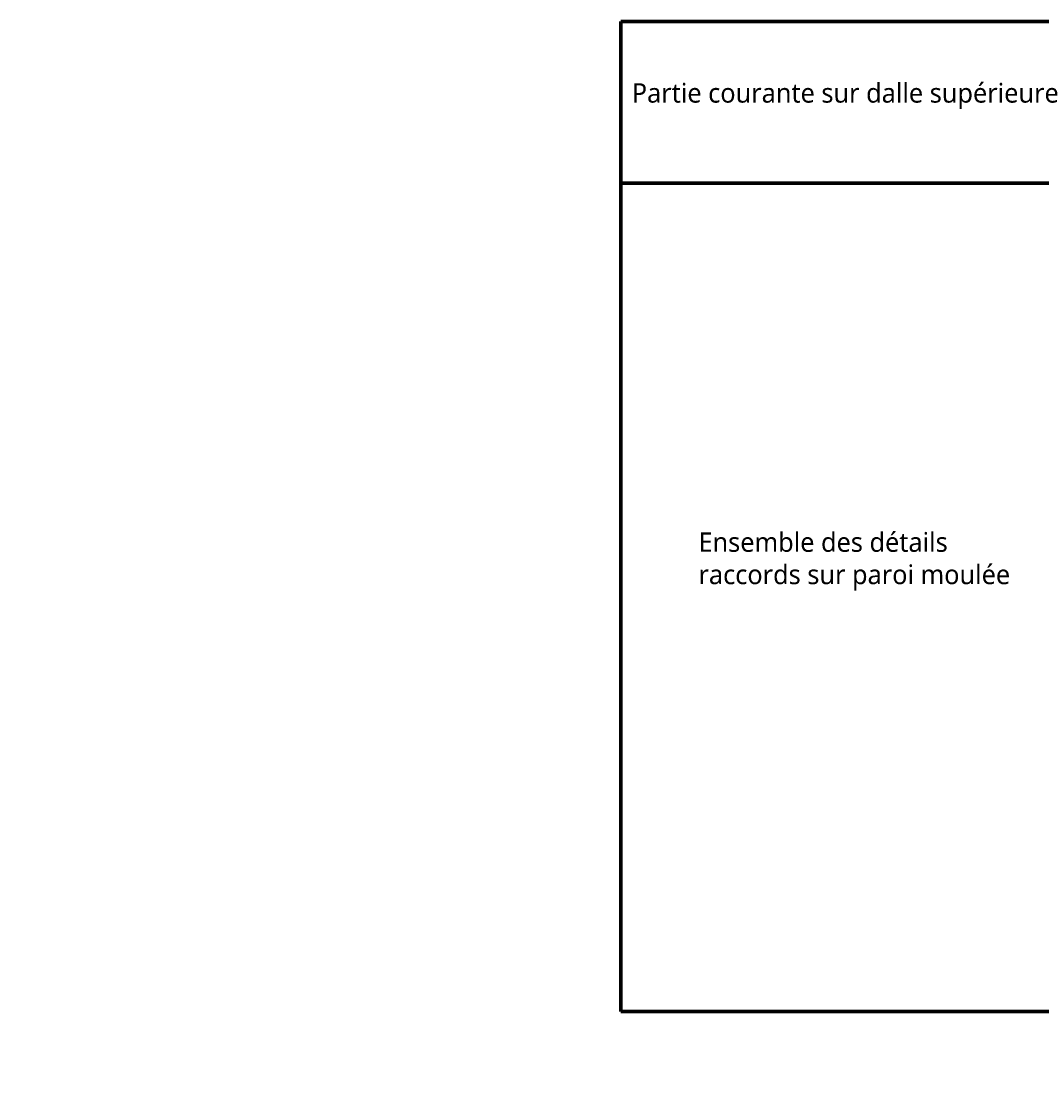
# Model space of a CAD drawing. Header units: millimetres. Extents: x -3314 to 21255525, y -15000 to 1735000.
# Tile 41 of 109: x 15332 to 20589, y 6518 to 12049. Entities that reach past the tile are written whole.
import ezdxf
from ezdxf import colors
from ezdxf.entities.mleader import LeaderData, LeaderLine
from ezdxf.math import Vec2, Vec3

# ---------------------------------------------------------------- set-up
doc = ezdxf.new("R2010")
doc.units = ezdxf.units.MM
doc.linetypes.add('CONTINU', pattern=[0])
doc.layers.add('Dessin_TEXTES', color=7, linetype='CONTINU')
doc.styles.add('Arial', font='segoeui.ttf')
doc.styles.get("Standard").update_dxf_attribs({"font": 'segoeui.ttf'})

msp = doc.modelspace()

# ---------------------------------------------------------------- linework, layer by layer
at = {"layer": 'Defpoints', "lineweight": 70}
for p, q in [((18421.2504, 12048.9435), (23973.133, 12048.9435)), ((18421.2504, 12048.9435), (18421.2504, 6946.8992)), ((18421.2504, 11215.5146), (23973.133, 11215.5146)), ((18421.2504, 6946.8992), (23973.133, 6946.8992))]:
    msp.add_line(p, q, dxfattribs=at)

# ---------------------------------------------------------------- texts
at = {"layer": 'Dessin_TEXTES', "style": 'Arial'}
msp.add_text('Partie courante sur dalle supérieure', height=100, dxfattribs=at).set_placement((18477.5504, 11630.6435))
at = {"layer": 'Dessin_TEXTES', "insert": (18821.2504, 9415.5146), "char_height": 100, "width": 1766.019945, "attachment_point": 1, "style": 'Arial'}
msp.add_mtext('Ensemble des détails raccords sur paroi moulée', dxfattribs=at)

# ---------------------------------------------------------------- leaders
at = {"layer": 'Dessin_TEXTES'}
ml = msp.add_multileader_mtext('Standard', dxfattribs=at)
ml.set_content("2 x 3 Traversées d'étanchéité des tubes d'injection des gaines réinjectables (gaines entre mortier de bourrage et mortier sans retrait)\\P- voir Détail X (ci-contre) -", color=256)
ml.set_leader_properties()
ml.build(insert=Vec2(0, 0))
ml.multileader.update_dxf_attribs({"dogleg_length": 5, "arrow_head_size": 2.5, "scale": 100})
ctx = ml.context
ctx.base_point, ctx.scale, ctx.char_height, ctx.arrow_head_size, ctx.landing_gap_size, ctx.plane_origin = Vec3(12199.949, 8195.873), 100, 2.5, 2.5, 1.25, Vec3(12245.7595, 8254.138)
notes = []
notes.append((ctx, [(0, (1, 1, 0), (12179.0345, 8195.5055), (1, 0), 20.9145, [(0, [(12131.5131, 8279.1404)], 0, [])])]))
ctx.mtext.insert, ctx.mtext.width, ctx.mtext.flow_direction = Vec3(12201.199, 8197.123), 54, 5
ml = msp.add_multileader_mtext('Standard', dxfattribs=at)
ml.set_content("2 x 3 Traversées d'étanchéité des tubes d'injection des gaines réinjectables (gaines entre mortier de bourrage et mortier sans retrait)\\P- voir Détail X (ci-contre) -", color=256)
ml.set_leader_properties()
ml.build(insert=Vec2(0, 0))
ml.multileader.update_dxf_attribs({"dogleg_length": 5, "arrow_head_size": 2.5, "scale": 100})
ctx = ml.context
ctx.base_point, ctx.scale, ctx.char_height, ctx.arrow_head_size, ctx.landing_gap_size, ctx.plane_origin = Vec3(12197.7465, 7442.9283), 100, 2.5, 2.5, 1.25, Vec3(12243.5571, 7501.1933)
notes.append((ctx, [(0, (1, 1, 0), (12176.8321, 7442.5608), (1, 0), 20.9145, [(0, [(12129.3107, 7526.1957)], 0, [])])]))
ctx.mtext.insert, ctx.mtext.width, ctx.mtext.flow_direction = Vec3(12198.9965, 7444.1783), 54, 5
ml = msp.add_multileader_mtext('Standard', dxfattribs=at)
ml.set_content("2 x 3 Traversées d'étanchéité des tubes d'injection des gaines réinjectables (gaines entre mortier de bourrage et mortier sans retrait)", color=256)
ml.set_leader_properties()
ml.build(insert=Vec2(0, 0))
ml.multileader.update_dxf_attribs({"dogleg_length": 5, "arrow_head_size": 2.5, "scale": 100})
ctx = ml.context
ctx.base_point, ctx.scale, ctx.char_height, ctx.arrow_head_size, ctx.landing_gap_size, ctx.plane_origin = Vec3(12209.5445, 6520.4915), 100, 2.5, 2.5, 1.25, Vec3(12255.355, 6578.7565)
notes.append((ctx, [(0, (1, 1, 0), (12188.63, 6520.124), (1, 0), 20.9145, [(0, [(12141.1086, 6603.7589)], 0, [])])]))
ctx.mtext.insert, ctx.mtext.width, ctx.mtext.flow_direction = Vec3(12210.7945, 6521.7415), 54, 5
for ctx, leaders in notes:
    for number, flags, end, landing, length, lines in leaders:
        leader = LeaderData()
        leader.index, (leader.has_last_leader_line, leader.has_dogleg_vector, leader.attachment_direction) = number, flags
        leader.last_leader_point, leader.dogleg_vector, leader.dogleg_length = Vec3(end), Vec3(landing), length
        for number, points, colour, breaks in lines:
            line = LeaderLine()
            line.index, line.vertices, line.color, line.breaks = number, Vec3.list(points), colors.encode_raw_color(colour), breaks
            leader.lines.append(line)
        ctx.leaders.append(leader)

doc.saveas('drawing.dxf')
